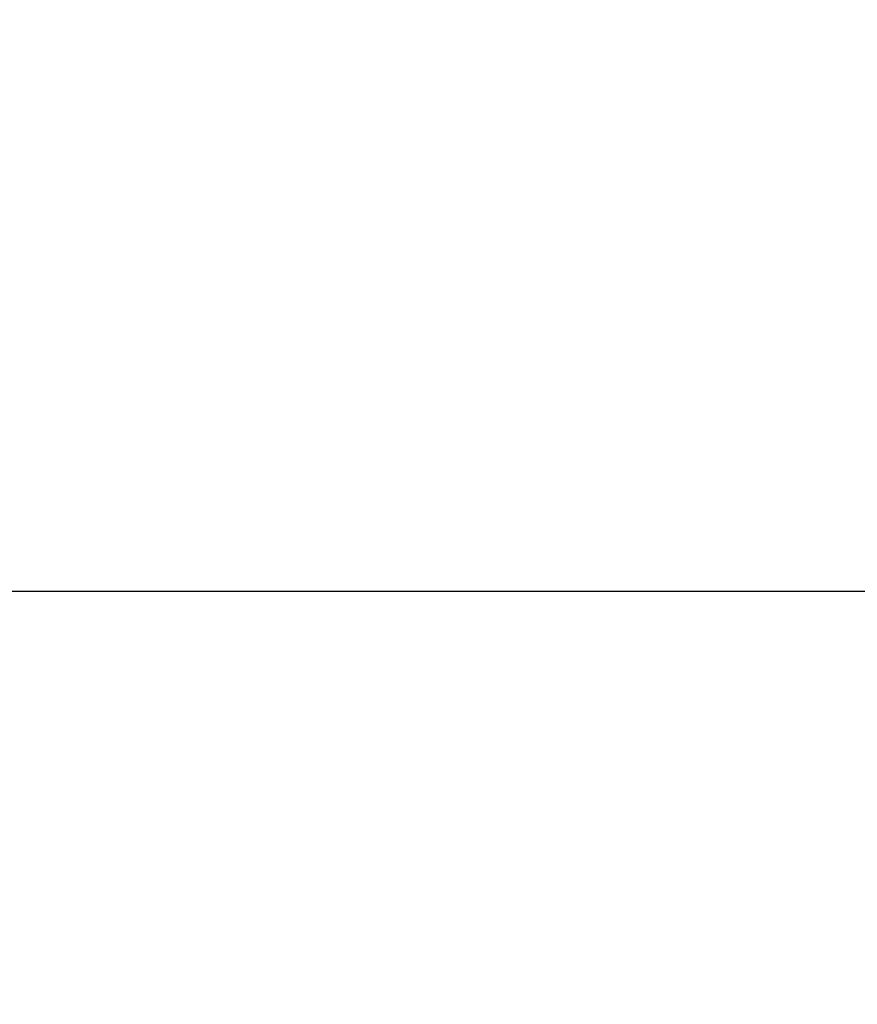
# Model space of a CAD drawing. Header units: centimetres. Extents: x -54 to 171, y -22 to 171.
# Tile 85 of 256: x -31.405 to -31.243, y 79.92 to 80.111. Entities that reach past the tile are written whole.
import ezdxf

# ---------------------------------------------------------------- set-up
doc = ezdxf.new("R2010")
doc.units = ezdxf.units.CM
doc.header["$MEASUREMENT"] = 0
for name, color, linetype in [('Frida DC -V3 v33_Sketch1', 7, 'Continuous'), ('Frida DC -V3 v33_Sketch16', 7, 'Continuous'), ('Frida DC -V3 v33_Sketch60', 7, 'Continuous')]:
    doc.layers.add(name, color=color, linetype=linetype)

msp = doc.modelspace()

# ---------------------------------------------------------------- linework, layer by layer
at = {"layer": 'Frida DC -V3 v33_Sketch1'}
msp.add_line((-42.5, 80), (-29.4202, 80), dxfattribs=at)
at = {"layer": 'Frida DC -V3 v33_Sketch16'}
for points, knots in [([(-31.37571, 83.37369, 4.9625), (-29.83873, 76.76289, 4.9625), (-28.29979, 70.14825, 4.9625), (-25.22161, 56.92609, 4.9625), (-23.68052, 50.31057, 4.9625), (-22.13948, 43.69917, 4.9625)], [-40.726872, -40.726872, -40.726872, -40.726872, -20.365873, -20.365873, 0, 0, 0, 0]), ([(-22.13948, 43.69917, 5.4625), (-23.67387, 50.30637, 5.4625), (-25.20818, 56.91801, 5.4625), (-28.2718, 70.13019, 5.4625), (-29.80309, 76.73929, 5.4625), (-31.3321, 83.34431, 5.4625)], [-40.688562, -40.688562, -40.688562, -40.688562, -20.339081, -20.339081, 0, 0, 0, 0])]:
    msp.add_open_spline(points, degree=3, knots=knots, dxfattribs=at)
at = {"layer": 'Frida DC -V3 v33_Sketch60'}
msp.add_open_spline([(-31.3961, 83.48001), (-31.3961, 83.48001, 2.96127), (-31.20308, 83.34823, 5.69829), (-30.8305, 83.09384, 8.18117), (-30.45278, 82.83596, 10.69824), (-29.89082, 82.45229, 12.94902), (-29.17272, 81.96201, 14.88387), (-28.6177, 81.58308, 16.37932), (-27.97083, 81.14143, 17.68453), (-27.24129, 80.64334, 18.80493), (-26.49277, 80.1323, 19.95445), (-25.65914, 79.56314, 20.91), (-24.71759, 78.92031, 21.72139), (-23.798, 78.29246, 22.51385), (-22.76956, 77.59031, 23.17272), (-21.60637, 76.79615, 23.74748), (-20.1334, 75.79049, 24.4753), (-18.44601, 74.63844, 25.0677), (-16.57161, 73.3587, 25.58527), (-14.68895, 72.07333, 26.10513), (-12.6187, 70.65989, 26.55079), (-10.41284, 69.15386, 26.95517), (-8.34706, 67.74346, 27.33387), (-6.16261, 66.25204, 27.67667), (-3.91687, 64.71878, 27.96922), (-1.69627, 63.20269, 28.25848), (0.58479, 61.64531, 28.49905), (2.85306, 60.09666, 28.6315), (5.45256, 58.32188, 28.78329), (8.0353, 56.55853, 28.79216), (10.45939, 54.9035, 28.50177), (12.43417, 53.55524, 28.26521), (14.30012, 52.28127, 27.82726), (15.98755, 51.12919, 27.0995), (17.36689, 50.18746, 26.50462), (18.62657, 49.32743, 25.71905), (19.75969, 48.5538, 24.68197), (20.96419, 47.73144, 23.57956), (22.0313, 47.00288, 22.19207), (22.95257, 46.37389, 20.39433), (23.80693, 45.79058, 18.72715), (24.53363, 45.29443, 16.70216), (25.09605, 44.91044, 14.24552), (25.68415, 44.50892, 11.67671), (26.09033, 44.2316, 8.63685), (26.28357, 44.09967, 5.09653), (26.37077, 44.04014, 3.49899), (26.41494, 44.00998, 1.80015), (26.41494, 44.00998)], degree=3, knots=[0, 0, 0, 0, 0.074795, 0.074795, 0.074795, 0.15062, 0.15062, 0.15062, 0.209226, 0.209226, 0.209226, 0.269355, 0.269355, 0.269355, 0.328082, 0.328082, 0.328082, 0.402449, 0.402449, 0.402449, 0.477142, 0.477142, 0.477142, 0.547093, 0.547093, 0.547093, 0.616261, 0.616261, 0.616261, 0.695529, 0.695529, 0.695529, 0.760105, 0.760105, 0.760105, 0.81289, 0.81289, 0.81289, 0.869, 0.869, 0.869, 0.921036, 0.921036, 0.921036, 0.975447, 0.975447, 0.975447, 1, 1, 1, 1], dxfattribs=at)

doc.saveas('drawing.dxf')
